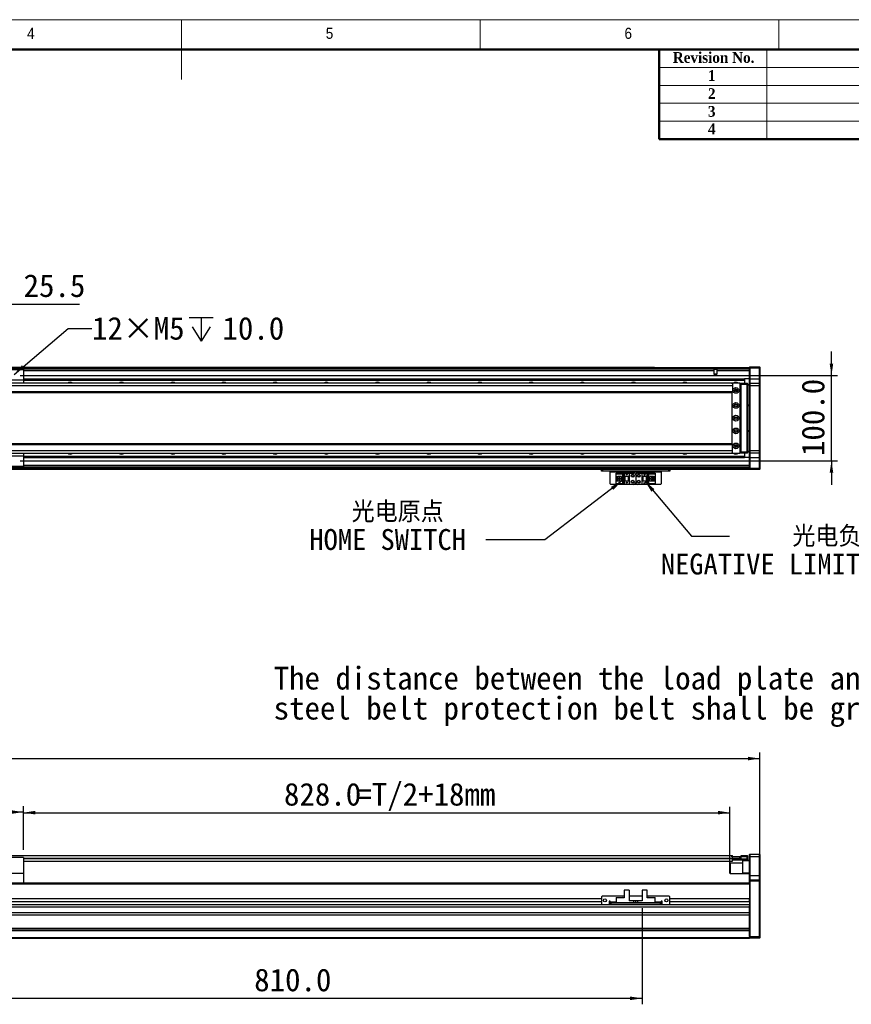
# Model space of a CAD drawing. Header units: millimetres. Extents: x 35 to 2905, y 35 to 2044.
# Tile 5 of 6: x 1281 to 2255, y 890 to 2044. Entities that reach past the tile are written whole.
import ezdxf

# ---------------------------------------------------------------- set-up
doc = ezdxf.new("R2010")
doc.units = ezdxf.units.MM
doc.header["$LTSCALE"] = 7
doc.layers.add('DIMNS', color=7, linetype='Continuous')
doc.styles.add('SLDTEXTSTYLE1', font='Gothic.ttf', dxfattribs={"width": 0.913})
doc.styles.add('SLDTEXTSTYLE2', font='timesbd.ttf', dxfattribs={"width": 0.933})
doc.styles.add('SLDTEXTSTYLE8', font='txt')
doc.styles.add('SLDTEXTSTYLE9', font='txt', dxfattribs={"bigfont": 'bigfont'})
doc.dimstyles.new('SLDDIMSTYLE0', dxfattribs={"dimtxt": 26.6, "dimasz": 14, "dimexe": 0, "dimexo": 0.0625, "dimgap": 6.65, "dimtad": 2, "dimdec": 1, "dimrnd": 1e-09, "dimzin": 4, "dimdsep": 46, "dimtxsty": 'SLDTEXTSTYLE8', "dimsah": 1, "dimcen": 0.09, "dimadec": 0, "dimazin": 1, "dimtfac": 1, "dimtdec": 1, "dimtofl": 0, "dimtmove": 0, "dimatfit": 3, "dimfxl": 0, "dimfrac": 2, "dimtolj": 1, "dimtzin": 12, "dimarcsym": 0})
doc.dimstyles.new('SLDDIMSTYLE1', dxfattribs={"dimtxt": 26.6, "dimasz": 14, "dimexe": 0, "dimexo": 0.0625, "dimgap": 6.65, "dimtad": 2, "dimdec": 1, "dimrnd": 1e-09, "dimzin": 4, "dimdsep": 46, "dimtxsty": 'SLDTEXTSTYLE8', "dimsah": 1, "dimcen": 0.09, "dimadec": 0, "dimazin": 1, "dimtfac": 1, "dimtdec": 1, "dimtmove": 0, "dimatfit": 0, "dimfxl": 0, "dimfrac": 2, "dimtolj": 1, "dimtzin": 12, "dimarcsym": 0})
doc.dimstyles.new('SLDDIMSTYLE2', dxfattribs={"dimtxt": 26.6, "dimasz": 14, "dimexe": 0, "dimexo": 0.0625, "dimgap": 6.65, "dimtad": 2, "dimdec": 1, "dimrnd": 1e-09, "dimzin": 12, "dimdsep": 46, "dimtxsty": 'SLDTEXTSTYLE8', "dimsah": 1, "dimcen": 0.09, "dimadec": 0, "dimazin": 3, "dimtfac": 1, "dimtdec": 1, "dimtmove": 0, "dimatfit": 0, "dimfxl": 0, "dimfrac": 2, "dimtolj": 1, "dimtzin": 12, "dimarcsym": 0})
doc.dimstyles.new('SLDDIMSTYLE3', dxfattribs={"dimtxt": 0.18, "dimasz": 14, "dimexe": 0, "dimexo": 0.0625, "dimgap": 0, "dimtad": 0, "dimtih": 1, "dimtoh": 1, "dimdec": 0, "dimrnd": 1e-09, "dimzin": 0, "dimdsep": 46, "dimtxsty": 'Standard', "dimsah": 1, "dimcen": 0.09, "dimadec": 0, "dimazin": 0, "dimtfac": 14, "dimtdec": 0, "dimtofl": 0, "dimtmove": 0, "dimatfit": 3, "dimfxl": 0, "dimfrac": 2, "dimtolj": 1, "dimtzin": 0, "dimarcsym": 0})
doc.dimstyles.new('SLDDIMSTYLE8', dxfattribs={"dimtxt": 26.6, "dimasz": 14, "dimexe": 0, "dimexo": 0.0625, "dimgap": 6.65, "dimtad": 0, "dimtih": 1, "dimtoh": 1, "dimdec": 1, "dimrnd": 1e-09, "dimzin": 12, "dimdsep": 46, "dimtxsty": 'SLDTEXTSTYLE8', "dimsah": 1, "dimcen": 0, "dimadec": 0, "dimazin": 3, "dimtfac": 1, "dimtdec": 1, "dimtofl": 0, "dimtmove": 0, "dimatfit": 3, "dimfxl": 0, "dimfrac": 2, "dimtolj": 1, "dimtzin": 12, "dimarcsym": 0})

# ---------------------------------------------------------------- blocks, each defined once
blk = doc.blocks.new('_D')
at = {"layer": 'DIMNS'}
for p, q in [((231.8, 1043.4), (231.8, 1185)), ((231.8, 1178), (2147.8, 1178)), ((2147.8, 1043.4), (2147.8, 1185))]:
    blk.add_line(p, q, dxfattribs=at)
for points in [[(231.8, 1178), (245.8, 1175.9), (245.8, 1180.1)], [(2147.8, 1178), (2133.8, 1180.1), (2133.8, 1175.9)]]:
    blk.add_solid(points, dxfattribs=at)
at = {"layer": 'DIMNS', "insert": (1144.1, 1212.9), "char_height": 26.6, "attachment_point": 1, "style": 'SLDTEXTSTYLE8'}
blk.add_mtext('1916.0', dxfattribs=at)
blk = doc.blocks.new('_D_2')
at = {"layer": 'DIMNS'}
for p, q in [((1284.8, 1070.9), (1284.8, 1121.6)), ((2112.8, 1055.4), (2112.8, 1121.6)), ((1284.8, 1114.6), (2112.8, 1114.6))]:
    blk.add_line(p, q, dxfattribs=at)
for points in [[(1284.8, 1114.6), (1298.8, 1112.5), (1298.8, 1116.7)], [(2112.8, 1114.6), (2098.8, 1116.7), (2098.8, 1112.5)]]:
    blk.add_solid(points, dxfattribs=at)
at = {"layer": 'DIMNS', "char_height": 26.6, "attachment_point": 1, "style": 'SLDTEXTSTYLE8'}
for s, insert in [('828.0', (1590.2, 1149.5)), ('=T/2+18mm', (1675, 1149.5))]:
    blk.add_mtext(s, dxfattribs=dict(at, insert=insert))
blk = doc.blocks.new('_D_3')
at = {"layer": 'DIMNS'}
for p, q in [((1094.8, 1070.9), (1094.8, 1122.3)), ((1284.8, 1070.9), (1284.8, 1122.3)), ((1284.8, 1115.3), (1094.8, 1115.3))]:
    blk.add_line(p, q, dxfattribs=at)
for points in [[(1094.8, 1115.3), (1108.8, 1113.2), (1108.8, 1117.4)], [(1284.8, 1115.3), (1270.8, 1117.4), (1270.8, 1113.2)]]:
    blk.add_solid(points, dxfattribs=at)
at = {"layer": 'DIMNS', "insert": (1147.3, 1150.2), "char_height": 26.6, "attachment_point": 1, "style": 'SLDTEXTSTYLE8'}
blk.add_mtext('190.0', dxfattribs=at)
blk = doc.blocks.new('_D_5')
at = {"layer": 'DIMNS'}
for p, q in [((1199.8, 1009.6), (1199.8, 890)), ((2009.8, 1002.5), (2009.8, 890)), ((1199.8, 897), (2009.8, 897))]:
    blk.add_line(p, q, dxfattribs=at)
for points in [[(1199.8, 897), (1213.8, 894.9), (1213.8, 899.1)], [(2009.8, 897), (1995.8, 899.1), (1995.8, 894.9)]]:
    blk.add_solid(points, dxfattribs=at)
at = {"layer": 'DIMNS', "insert": (1555.3, 931.9), "char_height": 26.6, "attachment_point": 1, "style": 'SLDTEXTSTYLE8'}
blk.add_mtext('810.0', dxfattribs=at)
blk = doc.blocks.new('SW_NOTE_4')
at = {"layer": 'DIMNS', "color": 0, "char_height": 26.6, "attachment_point": 1, "style": 'SLDTEXTSTYLE8'}
for s, insert in [('The distance between the load plate and the ', (-813.5, 48.8)), ('steel belt protection belt shall be greater than 4mm', (-813.5, 13.6))]:
    blk.add_mtext(s, dxfattribs=dict(at, insert=insert))
blk = doc.blocks.new('_D_21')
at = {"layer": 'DIMNS'}
for p, q in [((2231.7, 1627), (2231.7, 1655)), ((1281.2, 1627), (2238.7, 1627)), ((2231.7, 1527), (2231.7, 1627)), ((1281.2, 1527), (2238.7, 1527)), ((2231.7, 1527), (2231.7, 1499))]:
    blk.add_line(p, q, dxfattribs=at)
for points in [[(2231.7, 1627), (2233.8, 1641), (2229.6, 1641)], [(2231.7, 1527), (2229.6, 1513), (2233.8, 1513)]]:
    blk.add_solid(points, dxfattribs=at)
at = {"layer": 'DIMNS', "insert": (2196.8, 1532.6), "char_height": 26.6, "attachment_point": 1, "rotation": 90, "style": 'SLDTEXTSTYLE8'}
blk.add_mtext('100.0', dxfattribs=at)
blk = doc.blocks.new('SW_SYMBOL_HOLE_DEPTH')
at = {"layer": 'DIMNS', "color": 0}
for p, q in [((0, 6125), (5600, 6125)), ((2800, 6125), (2800, 525)), ((700, 3885), (2800, 525)), ((4900, 3885), (2800, 525))]:
    blk.add_line(p, q, dxfattribs=at)
blk = doc.blocks.new('_D_23')
at = {"layer": 'DIMNS'}
for p, q in [((1273.9, 1628.3), (1337.2, 1682.2)), ((1337.2, 1682.2), (1365.2, 1682.2))]:
    blk.add_line(p, q, dxfattribs=at)
blk.add_solid([(1273.9, 1628.3), (1285.9, 1635.8), (1283.2, 1639)], dxfattribs=at)
at = {"layer": 'DIMNS', "xscale": 0.004985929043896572, "yscale": 0.004985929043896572, "zscale": 0.004985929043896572}
blk.add_blockref('SW_SYMBOL_HOLE_DEPTH', (1479.2, 1664.6), dxfattribs=at)
at = {"layer": 'DIMNS', "char_height": 26.6, "attachment_point": 1, "style": 'SLDTEXTSTYLE8'}
for s, insert in [('12×M5', (1365.2, 1695.6)), ('10.0', (1518.1, 1695.6))]:
    blk.add_mtext(s, dxfattribs=dict(at, insert=insert))
blk = doc.blocks.new('_D_27')
at = {"layer": 'DIMNS'}
for p, q in [((1215.3, 1710.7), (1187.3, 1710.7)), ((1215.3, 1635.9), (1215.3, 1717.7)), ((1215.3, 1710.7), (1240.8, 1710.7)), ((1240.8, 1635.9), (1240.8, 1717.7)), ((1240.8, 1710.7), (1350.6, 1710.7))]:
    blk.add_line(p, q, dxfattribs=at)
for points in [[(1215.3, 1710.7), (1201.3, 1712.8), (1201.3, 1708.6)], [(1240.8, 1710.7), (1254.8, 1708.6), (1254.8, 1712.8)]]:
    blk.add_solid(points, dxfattribs=at)
at = {"layer": 'DIMNS', "insert": (1285.1, 1745.6), "char_height": 26.6, "attachment_point": 1, "style": 'SLDTEXTSTYLE8'}
blk.add_mtext('25.5', dxfattribs=at)
blk = doc.blocks.new('SW_NOTE_6')
at = {"layer": 'DIMNS', "color": 0, "char_height": 24.5, "attachment_point": 2}
for s, insert, style in [(' 光电原点', (-114.2, 45.2), 'SLDTEXTSTYLE9'), ('HOME SWITCH', (-115, 12.8), 'SLDTEXTSTYLE8')]:
    blk.add_mtext(s, dxfattribs=dict(at, insert=insert, style=style))
blk = doc.blocks.new('SW_NOTE_7')
at = {"layer": 'DIMNS', "color": 0, "char_height": 24.5, "attachment_point": 2}
for s, insert, style in [('    光电负限位', (97.3, 12.1), 'SLDTEXTSTYLE9'), ('NEGATIVE LIMIT SWITCH', (94.5, -20.3), 'SLDTEXTSTYLE8')]:
    blk.add_mtext(s, dxfattribs=dict(at, insert=insert, style=style))

msp = doc.modelspace()

# ---------------------------------------------------------------- linework, layer by layer
at = {"color": 7, "linetype": 'Continuous', "lineweight": 18}
for p, q in [((2905, 2044), (35, 2044)), ((1470, 2044), (1470, 1974)), ((1820, 2009), (1820, 2044)), ((2170, 2044), (2170, 2009)), ((70, 2009), (2870, 2009)), ((2156, 2009), (2156, 1904)), ((2030, 1988), (2870, 1988)), ((2030, 1967), (2870, 1967)), ((2030, 1946), (2870, 1946)), ((2030, 1925), (2870, 1925))]:
    msp.add_line(p, q, dxfattribs=at)
at = {"color": 7, "linetype": 'Continuous', "lineweight": 50}
for p, q in [((2870, 2009), (70, 2009)), ((2030, 2009), (2030, 1904)), ((2870, 1904), (2030, 1904))]:
    msp.add_line(p, q, dxfattribs=at)
at = {"color": 7, "linetype": 'Continuous', "lineweight": 25}
for p, q in [((1284.8, 1633.48), (1094.8, 1633.48)), ((1257.8, 1636.78), (2024.3, 1636.78)), ((1257.8, 1636.58), (2024.3, 1636.58)), ((1257.8, 1636.48), (2135.8, 1636.48)), ((2135.8, 1634.49), (1257.8, 1634.49)), ((1284.8, 1633.48), (1284.8, 1621.48)), ((2024.3, 1636.78), (2024.3, 1636.58)), ((2024.3, 1636.48), (2024.3, 1636.58)), ((2094.16, 1628.38), (2094.16, 1632.49)), ((2097.44, 1628.38), (2094.16, 1628.38)), ((2135.8, 1632.49), (2097.44, 1632.49)), ((2097.44, 1632.49), (2097.44, 1628.38)), ((2135.8, 1636.68), (2136.1, 1636.98)), ((2135.8, 1635.48), (2135.8, 1636.68)), ((2135.8, 1635.48), (2136.1, 1635.48)), ((2135.8, 1622.98), (2135.8, 1635.48)), ((2136.1, 1636.98), (2136.1, 1635.48)), ((2136.1, 1636.98), (2147.5, 1636.98)), ((2136.1, 1635.48), (2136.1, 1622.98)), ((2147.5, 1635.48), (2136.1, 1635.48)), ((2147.5, 1635.48), (2147.5, 1636.98)), ((2147.5, 1636.98), (2147.8, 1636.68)), ((2147.5, 1622.98), (2147.5, 1635.48)), ((2147.5, 1635.48), (2147.8, 1635.48)), ((2147.8, 1636.68), (2147.8, 1635.48)), ((2147.8, 1635.48), (2147.8, 1622.98)), ((2115.3, 1617.98), (264.8, 1617.98)), ((1284.8, 1621.48), (1094.8, 1621.48)), ((1284.8, 1622.99), (2129.8, 1622.99)), ((1284.8, 1622.7), (2129.8, 1622.7)), ((1284.8, 1621.8), (2129.8, 1621.8)), ((1284.8, 1621.5), (2129.8, 1621.5)), ((1284.8, 1621.48), (1284.8, 1617.98)), ((2115.3, 1617.98), (2114.8, 1617.48)), ((2114.8, 1617.48), (2114.8, 1617.35)), ((2124.3, 1617.98), (2115.3, 1617.98)), ((2115.8, 1617.35), (2115.8, 1614.98)), ((2124.8, 1617.48), (2124.3, 1617.98)), ((2124.3, 1617.98), (2125.8, 1617.98)), ((2125.8, 1617.68), (2124.6, 1617.68)), ((2124.8, 1536.48), (2124.8, 1617.48)), ((2125.3, 1615.98), (2124.8, 1615.98)), ((2125.3, 1537.98), (2125.3, 1615.98)), ((2125.8, 1617.98), (2133, 1617.98)), ((2125.8, 1616.48), (2125.8, 1617.98)), ((2133, 1616.48), (2125.8, 1616.48)), ((2125.8, 1537.48), (2125.8, 1616.48)), ((2129.8, 1622.99), (2129.8, 1622.7)), ((2135.8, 1622.99), (2129.8, 1622.99)), ((2129.8, 1622.7), (2129.8, 1621.8)), ((2129.8, 1621.8), (2129.8, 1621.5)), ((2129.8, 1621.5), (2129.8, 1617.98)), ((2133, 1616.48), (2133, 1617.98)), ((2133.3, 1617.68), (2133, 1617.98)), ((2133, 1537.48), (2133, 1616.48)), ((2133.3, 1616.48), (2133, 1616.48)), ((2133.3, 1617.68), (2133.3, 1616.48)), ((2133.3, 1616.48), (2133.3, 1537.48)), ((2133.3, 1616.48), (2135.8, 1616.48)), ((2135.8, 1622.98), (2136.1, 1622.98)), ((2135.8, 1617.68), (2135.8, 1622.98)), ((2136.1, 1617.98), (2135.8, 1617.68)), ((2135.8, 1614.98), (2135.8, 1617.68)), ((2136.1, 1622.98), (2136.1, 1617.98)), ((2136.1, 1622.98), (2147.5, 1622.98)), ((2136.1, 1617.98), (2136.1, 1614.98)), ((2136.1, 1617.98), (2147.5, 1617.98)), ((2147.5, 1617.98), (2147.5, 1622.98)), ((2147.5, 1622.98), (2147.8, 1622.98)), ((2147.5, 1614.98), (2147.5, 1617.98)), ((2147.5, 1617.98), (2147.8, 1617.68)), ((2147.8, 1622.98), (2147.8, 1617.68)), ((2147.8, 1617.68), (2147.8, 1614.98)), ((2115.8, 1614.98), (264.8, 1614.98)), ((2115.8, 1607.98), (264.8, 1607.98)), ((264.8, 1606.98), (2115.8, 1606.98)), ((2114.8, 1606.98), (2114.8, 1546.98)), ((2115.8, 1614.98), (2115.8, 1607.98)), ((2115.8, 1607.98), (2115.8, 1606.98)), ((2120.95, 1609.98), (2118.66, 1609.98)), ((2135.8, 1615.48), (2133.3, 1615.48)), ((2135.8, 1538.98), (2135.8, 1614.98)), ((2136.1, 1614.98), (2135.8, 1614.98)), ((2136.1, 1614.98), (2136.1, 1538.98)), ((2147.5, 1614.98), (2136.1, 1614.98)), ((2147.5, 1538.98), (2147.5, 1614.98)), ((2147.5, 1614.98), (2147.8, 1614.98)), ((2147.8, 1614.98), (2147.8, 1538.98)), ((2133.3, 1592.48), (2135.8, 1592.48)), ((2135.8, 1591.48), (2133.3, 1591.48)), ((2133.3, 1562.48), (2135.8, 1562.48)), ((2135.8, 1561.48), (2133.3, 1561.48)), ((2115.8, 1546.98), (264.8, 1546.98)), ((2115.8, 1545.98), (2115.8, 1546.98)), ((264.8, 1545.98), (2115.8, 1545.98)), ((264.8, 1538.98), (2115.8, 1538.98)), ((264.8, 1535.98), (2115.3, 1535.98)), ((1284.8, 1535.98), (1284.8, 1532.48)), ((2114.8, 1536.62), (2114.8, 1536.48)), ((2114.8, 1536.48), (2115.3, 1535.98)), ((2115.3, 1535.98), (2124.3, 1535.98)), ((2115.8, 1538.98), (2115.8, 1545.98)), ((2115.8, 1536.62), (2115.8, 1538.98)), ((2118.66, 1543.98), (2120.95, 1543.98)), ((2124.3, 1535.98), (2124.8, 1536.48)), ((2125.8, 1535.98), (2124.3, 1535.98)), ((2124.6, 1536.28), (2125.8, 1536.28)), ((2124.8, 1537.98), (2125.3, 1537.98)), ((2125.8, 1537.48), (2133, 1537.48)), ((2125.8, 1535.98), (2125.8, 1537.48)), ((2133, 1535.98), (2125.8, 1535.98)), ((2129.8, 1535.98), (2129.8, 1532.46)), ((2133, 1535.98), (2133, 1537.48)), ((2133.3, 1537.48), (2133, 1537.48)), ((2133.3, 1536.28), (2133, 1535.98)), ((2133.3, 1538.48), (2135.8, 1538.48)), ((2133.3, 1537.48), (2133.3, 1536.28)), ((2135.8, 1537.48), (2133.3, 1537.48)), ((2135.8, 1536.28), (2135.8, 1538.98)), ((2136.1, 1538.98), (2135.8, 1538.98)), ((2136.1, 1535.98), (2135.8, 1536.28)), ((2135.8, 1530.98), (2135.8, 1536.28)), ((2136.1, 1538.98), (2136.1, 1535.98)), ((2136.1, 1538.98), (2147.5, 1538.98)), ((2147.5, 1535.98), (2136.1, 1535.98)), ((2136.1, 1535.98), (2136.1, 1530.98)), ((2147.5, 1535.98), (2147.5, 1538.98)), ((2147.5, 1538.98), (2147.8, 1538.98)), ((2147.5, 1535.98), (2147.8, 1536.28)), ((2147.5, 1530.98), (2147.5, 1535.98)), ((2147.8, 1538.98), (2147.8, 1536.28)), ((2147.8, 1536.28), (2147.8, 1530.98)), ((1284.8, 1532.48), (1094.8, 1532.48)), ((1284.8, 1532.48), (1284.8, 1520.48)), ((1284.8, 1532.46), (2129.8, 1532.46)), ((1284.8, 1532.17), (2129.8, 1532.17)), ((1284.8, 1531.27), (2129.8, 1531.27)), ((1284.8, 1530.98), (2129.8, 1530.98)), ((2129.8, 1532.46), (2129.8, 1532.17)), ((2129.8, 1532.17), (2129.8, 1531.27)), ((2129.8, 1531.27), (2129.8, 1530.98)), ((2135.8, 1530.98), (2129.8, 1530.98)), ((2136.1, 1530.98), (2135.8, 1530.98)), ((2135.8, 1518.48), (2135.8, 1530.98)), ((2136.1, 1530.98), (2147.5, 1530.98)), ((2136.1, 1530.98), (2136.1, 1518.48)), ((2147.8, 1530.98), (2147.5, 1530.98)), ((2147.5, 1518.48), (2147.5, 1530.98)), ((2147.8, 1530.98), (2147.8, 1518.48)), ((1284.8, 1520.48), (1094.8, 1520.48)), ((2135.8, 1519.48), (1199.8, 1519.48)), ((2135.8, 1516.98), (1199.8, 1516.98)), ((1962.3, 1514.98), (1962.3, 1516.98)), ((1963.3, 1514.98), (1962.3, 1514.98)), ((1963.3, 1516.98), (1963.3, 1514.98)), ((2041.3, 1514.98), (1963.3, 1514.98)), ((1972.3, 1514.98), (1972.3, 1513.98)), ((1972.3, 1513.98), (2032.3, 1513.98)), ((1972.3, 1500.18), (1972.3, 1513.98)), ((1979.6, 1511.88), (1979.6, 1512.68)), ((1979.6, 1512.68), (1988.8, 1512.68)), ((1987.9, 1511.88), (1979.6, 1511.88)), ((1979.6, 1511.88), (1979.6, 1511.38)), ((1987.4, 1511.38), (1987.9, 1511.88)), ((1987.9, 1500.08), (1987.9, 1511.88)), ((1988.8, 1512.68), (1994.8, 1512.68)), ((1988.8, 1512.68), (1988.8, 1508.98)), ((1994.8, 1512.68), (1994.8, 1508.98)), ((1994.8, 1512.68), (2000.3, 1512.68)), ((2004.3, 1512.68), (2009.8, 1512.68)), ((2009.8, 1508.98), (2009.8, 1512.68)), ((2009.8, 1512.68), (2015.8, 1512.68)), ((2015.8, 1508.98), (2015.8, 1512.68)), ((2015.8, 1512.68), (2025, 1512.68)), ((2025, 1511.88), (2016.7, 1511.88)), ((2016.7, 1511.88), (2017.2, 1511.38)), ((2016.7, 1511.88), (2016.7, 1500.08)), ((2025, 1512.68), (2025, 1511.88)), ((2025, 1511.38), (2025, 1511.88)), ((2032.3, 1513.98), (2032.3, 1514.98)), ((2032.3, 1513.98), (2032.3, 1500.18)), ((2041.3, 1514.98), (2041.3, 1516.98)), ((2042.3, 1514.98), (2041.3, 1514.98)), ((2042.3, 1516.98), (2042.3, 1514.98)), ((2136.1, 1518.48), (2135.8, 1518.48)), ((2135.8, 1517.28), (2135.8, 1518.48)), ((2136.1, 1516.98), (2135.8, 1517.28)), ((2135.8, 1517.28), (2135.8, 1516.98)), ((2136.1, 1518.48), (2136.1, 1516.98)), ((2136.1, 1518.48), (2147.5, 1518.48)), ((2147.5, 1516.98), (2136.1, 1516.98)), ((2147.5, 1516.98), (2147.5, 1518.48)), ((2147.8, 1518.48), (2147.5, 1518.48)), ((2147.8, 1517.28), (2147.5, 1516.98)), ((2147.8, 1518.48), (2147.8, 1517.28)), ((1987.4, 1511.38), (1979.6, 1511.38)), ((1979.6, 1508.78), (1979.6, 1511.38)), ((1979.6, 1508.78), (1985.8, 1508.78)), ((1979.6, 1503.18), (1979.6, 1508.78)), ((1985.8, 1503.18), (1979.6, 1503.18)), ((1979.6, 1500.58), (1979.6, 1503.18)), ((1979.6, 1500.58), (1987.4, 1500.58)), ((1979.6, 1500.58), (1979.6, 1500.08)), ((1980.9, 1503.18), (1980.9, 1508.78)), ((1981.4, 1508.43), (1981.4, 1508.78)), ((1985.8, 1508.43), (1981.4, 1508.43)), ((1981.4, 1503.53), (1981.4, 1508.43)), ((1981.4, 1503.18), (1981.4, 1503.53)), ((1981.4, 1503.53), (1985.8, 1503.53)), ((1982.36, 1506.78), (1982.36, 1505.18)), ((1984.2, 1506.78), (1982.36, 1506.78)), ((1982.36, 1505.18), (1984.2, 1505.18)), ((1984.2, 1506.78), (1984.2, 1505.18)), ((1985.8, 1508.78), (1985.8, 1503.18)), ((1987.4, 1500.58), (1987.4, 1511.38)), ((1987.9, 1500.08), (1987.4, 1500.58)), ((1988.8, 1508.98), (1994.8, 1508.98)), ((1988.8, 1508.98), (1988.8, 1502.98)), ((1994.8, 1502.98), (1988.8, 1502.98)), ((1988.8, 1502.98), (1988.8, 1499.28)), ((1989.3, 1508.98), (1989.3, 1502.98)), ((1989.6, 1508.98), (1989.6, 1502.98)), ((1991.2, 1511.18), (1991.4, 1511.18)), ((1991.8, 1509.98), (1991.2, 1511.18)), ((1991.2, 1501.58), (1991.4, 1501.58)), ((1991.8, 1500.38), (1991.2, 1501.58)), ((1991.4, 1511.58), (1992.2, 1511.58)), ((1991.4, 1511.18), (1991.4, 1511.58)), ((1991.4, 1501.98), (1992.2, 1501.98)), ((1991.4, 1501.58), (1991.4, 1501.98)), ((1992.4, 1511.18), (1991.8, 1509.98)), ((1992.4, 1501.58), (1991.8, 1500.38)), ((1992.2, 1511.58), (1992.2, 1511.18)), ((1992.2, 1511.18), (1992.4, 1511.18)), ((1992.2, 1501.98), (1992.2, 1501.58)), ((1992.2, 1501.58), (1992.4, 1501.58)), ((1994, 1502.98), (1994, 1508.98)), ((1994.3, 1502.98), (1994.3, 1508.98)), ((1994.8, 1508.98), (1994.8, 1502.98)), ((1994.8, 1502.98), (1994.8, 1499.28)), ((2002.3, 1510.68), (2002.3, 1501.28)), ((2009.8, 1508.98), (2015.8, 1508.98)), ((2009.8, 1502.98), (2009.8, 1508.98)), ((2009.8, 1499.28), (2009.8, 1502.98)), ((2015.8, 1502.98), (2009.8, 1502.98)), ((2010.3, 1508.98), (2010.3, 1502.98)), ((2010.6, 1508.98), (2010.6, 1502.98)), ((2012.2, 1510.38), (2012.8, 1511.58)), ((2012.4, 1510.38), (2012.2, 1510.38)), ((2012.2, 1500.78), (2012.8, 1501.98)), ((2012.4, 1500.78), (2012.2, 1500.78)), ((2012.4, 1509.98), (2012.4, 1510.38)), ((2013.2, 1509.98), (2012.4, 1509.98)), ((2012.4, 1500.38), (2012.4, 1500.78)), ((2013.2, 1500.38), (2012.4, 1500.38)), ((2012.8, 1511.58), (2013.4, 1510.38)), ((2012.8, 1501.98), (2013.4, 1500.78)), ((2013.2, 1510.38), (2013.2, 1509.98)), ((2013.4, 1510.38), (2013.2, 1510.38)), ((2013.2, 1500.78), (2013.2, 1500.38)), ((2013.4, 1500.78), (2013.2, 1500.78)), ((2015, 1502.98), (2015, 1508.98)), ((2015.3, 1502.98), (2015.3, 1508.98)), ((2015.8, 1502.98), (2015.8, 1508.98)), ((2015.8, 1499.28), (2015.8, 1502.98)), ((2017.2, 1500.58), (2016.7, 1500.08)), ((2017.2, 1511.38), (2017.2, 1500.58)), ((2025, 1511.38), (2017.2, 1511.38)), ((2017.2, 1500.58), (2025, 1500.58)), ((2018.8, 1508.78), (2025, 1508.78)), ((2018.8, 1503.18), (2018.8, 1508.78)), ((2023.2, 1508.43), (2018.8, 1508.43)), ((2018.8, 1503.53), (2023.2, 1503.53)), ((2025, 1503.18), (2018.8, 1503.18)), ((2020.4, 1505.18), (2020.4, 1506.78)), ((2022.24, 1506.78), (2020.4, 1506.78)), ((2020.4, 1505.18), (2022.24, 1505.18)), ((2022.24, 1505.18), (2022.24, 1506.78)), ((2023.2, 1508.78), (2023.2, 1508.43)), ((2023.2, 1508.43), (2023.2, 1503.53)), ((2023.2, 1503.53), (2023.2, 1503.18)), ((2023.7, 1508.78), (2023.7, 1503.18)), ((2025, 1511.38), (2025, 1508.78)), ((2025, 1508.78), (2025, 1503.18)), ((2025, 1503.18), (2025, 1500.58)), ((2025, 1500.08), (2025, 1500.58)), ((1972.3, 1500.18), (1973.3, 1499.18)), ((2031.3, 1499.18), (1973.3, 1499.18)), ((1979.6, 1500.08), (1987.9, 1500.08)), ((1979.6, 1499.28), (1979.6, 1500.08)), ((1988.8, 1499.28), (1979.6, 1499.28)), ((1994.8, 1499.28), (1988.8, 1499.28)), ((2000.3, 1499.28), (1994.8, 1499.28)), ((2009.8, 1499.28), (2004.3, 1499.28)), ((2015.8, 1499.28), (2009.8, 1499.28)), ((2025, 1499.28), (2015.8, 1499.28)), ((2016.7, 1500.08), (2025, 1500.08)), ((2025, 1500.08), (2025, 1499.28)), ((2031.3, 1499.18), (2032.3, 1500.18)), ((264.8, 1064.34), (2115.8, 1064.34)), ((1284.8, 1061.99), (1094.8, 1061.99)), ((1284.8, 1061.99), (1284.8, 1043.49)), ((2114.8, 1063), (2114.8, 1063.19)), ((2114.8, 1063.19), (2115.3, 1063.19)), ((2115.3, 1063.19), (2115.3, 1061.19)), ((2115.3, 1063.19), (2124.3, 1063.19)), ((2115.8, 1063.19), (2115.8, 1064.34)), ((2124.3, 1061.19), (2124.3, 1063.19)), ((2124.3, 1063.19), (2124.8, 1063.19)), ((2124.8, 1063.19), (2124.8, 1061.19)), ((2125.8, 1064.49), (2133, 1064.49)), ((2125.8, 1062.99), (2125.8, 1064.49)), ((2125.8, 1060.69), (2125.8, 1062.99)), ((2133, 1062.99), (2125.8, 1062.99)), ((2133, 1062.99), (2133, 1064.49)), ((2133.3, 1064.19), (2133, 1064.49)), ((2133, 1060.49), (2133, 1062.99)), ((2133.3, 1062.99), (2133, 1062.99)), ((2133.3, 1064.19), (2133.3, 1062.99)), ((2133.3, 1062.99), (2133.3, 1060.49)), ((2136.1, 1065.99), (2135.8, 1065.69)), ((2135.8, 1062.99), (2135.8, 1065.69)), ((2136.1, 1062.99), (2135.8, 1062.99)), ((2135.8, 1040.99), (2135.8, 1062.99)), ((2136.1, 1065.99), (2136.1, 1062.99)), ((2136.1, 1065.99), (2147.5, 1065.99)), ((2136.1, 1062.99), (2136.1, 1040.99)), ((2147.5, 1062.99), (2136.1, 1062.99)), ((2147.5, 1062.99), (2147.5, 1065.99)), ((2147.5, 1065.99), (2147.8, 1065.69)), ((2147.5, 1040.99), (2147.5, 1062.99)), ((2147.5, 1062.99), (2147.8, 1062.99)), ((2147.8, 1065.69), (2147.8, 1062.99)), ((2147.8, 1062.99), (2147.8, 1040.99)), ((1284.8, 1057.84), (2115.8, 1057.84)), ((2113.1, 1055.49), (2112.8, 1055.19)), ((2112.8, 1051.7), (2112.8, 1055.19)), ((2112.8, 1043.79), (2112.8, 1051.7)), ((2127.8, 1055.49), (2113.1, 1055.49)), ((2113.1, 1055.49), (2113.1, 1051.81)), ((2113.1, 1051.81), (2113.1, 1043.49)), ((2115.3, 1061.19), (2124.3, 1061.19)), ((2115.6, 1060.69), (2115.6, 1060.7)), ((2115.6, 1060.69), (2115.6, 1060.49)), ((2125.8, 1060.69), (2115.6, 1060.69)), ((2115.6, 1060.69), (2115.6, 1060.69)), ((2115.6, 1060.49), (2115.6, 1059.7)), ((2115.6, 1060.49), (2133, 1060.49)), ((2115.8, 1060.84), (2115.8, 1061.34)), ((2115.8, 1060.99), (2125.8, 1060.99)), ((2115.8, 1057.84), (2115.8, 1060.84)), ((2133, 1058.99), (2115.8, 1058.99)), ((2124.8, 1061.19), (2124.3, 1061.19)), ((2124.8, 1061.19), (2125.3, 1061.19)), ((2125.3, 1060.99), (2125.3, 1061.19)), ((2127.8, 1057.99), (2127.8, 1058.99)), ((2135.8, 1057.99), (2127.8, 1057.99)), ((2127.8, 1043.99), (2127.8, 1057.99)), ((2133, 1058.99), (2133, 1060.49)), ((2133, 1060.49), (2133.3, 1060.49)), ((2133, 1058.99), (2133.3, 1059.29)), ((2133, 1058.99), (2135.8, 1058.99)), ((2133.3, 1060.49), (2133.3, 1059.29)), ((1284.8, 1043.49), (1199.8, 1043.49)), ((1284.8, 1043.49), (1284.8, 1031.99)), ((2112.8, 1043.79), (2113.1, 1043.49)), ((2113.1, 1043.49), (2127.8, 1043.49)), ((2127.8, 1043.99), (2135.8, 1043.99)), ((2127.8, 1042.99), (2127.8, 1043.99)), ((2135.8, 1042.99), (2127.8, 1042.99)), ((2136.1, 1040.99), (2135.8, 1040.99)), ((2135.8, 1035.69), (2135.8, 1040.99)), ((2136.1, 1040.99), (2136.1, 1035.99)), ((2136.1, 1040.99), (2147.5, 1040.99)), ((2147.5, 1035.99), (2147.5, 1040.99)), ((2147.8, 1040.99), (2147.5, 1040.99)), ((2147.8, 1040.99), (2147.8, 1035.69)), ((2135.8, 1031.99), (1199.8, 1031.99)), ((2136.1, 1035.99), (2135.8, 1035.69)), ((2135.8, 1034.49), (2135.8, 1035.69)), ((2135.8, 1031.71), (2135.8, 1034.49)), ((2136.1, 1034.49), (2135.8, 1034.49)), ((2135.8, 1031.71), (2135.8, 1030.99)), ((2135.8, 1030.99), (2135.8, 1013.54)), ((2136.1, 1035.99), (2136.1, 1034.49)), ((2136.1, 1035.99), (2147.5, 1035.99)), ((2136.1, 1034.49), (2136.1, 969.49)), ((2147.5, 1034.49), (2136.1, 1034.49)), ((2147.5, 1034.49), (2147.5, 1035.99)), ((2147.8, 1035.69), (2147.5, 1035.99)), ((2147.5, 969.49), (2147.5, 1034.49)), ((2147.8, 1034.49), (2147.5, 1034.49)), ((2147.8, 1035.69), (2147.8, 1034.49)), ((2147.8, 1034.49), (2147.8, 969.62)), ((1963.3, 1016.84), (1962.3, 1015.84)), ((1962.3, 1015.84), (1962.3, 1007.84)), ((1988.8, 1016.84), (1963.3, 1016.84)), ((1988.8, 1023.74), (1988.8, 1014.84)), ((1994.8, 1023.74), (1988.8, 1023.74)), ((1994.8, 1023.74), (1994.8, 1011.34)), ((2009.8, 1016.84), (1994.8, 1016.84)), ((2009.8, 1023.74), (2009.8, 1011.34)), ((2015.8, 1023.74), (2009.8, 1023.74)), ((2015.8, 1014.84), (2015.8, 1023.74)), ((2041.3, 1016.84), (2015.8, 1016.84)), ((2042.3, 1015.84), (2041.3, 1016.84)), ((2042.3, 1007.84), (2042.3, 1015.84)), ((2135.8, 1006.62), (243.8, 1006.62)), ((2135.8, 1004.02), (243.8, 1004.02)), ((1962.3, 1013.54), (417.3, 1013.54)), ((1962.3, 1010.14), (417.3, 1010.14)), ((1962.3, 1007.84), (1963.3, 1006.84)), ((1963.3, 1006.84), (1971.3, 1006.84)), ((1972.3, 1010.84), (1971.3, 1010.84)), ((1971.3, 1010.84), (1971.3, 1006.84)), ((1972.3, 1010.14), (1971.3, 1010.14)), ((1972.3, 1009.84), (1972.3, 1010.84)), ((1972.3, 1009.84), (1972.3, 1008.84)), ((1972.3, 1006.84), (1972.3, 1008.84)), ((1972.3, 1008.84), (1973.3, 1008.84)), ((1973.3, 1006.84), (1972.3, 1006.84)), ((1973.3, 1008.84), (1973.3, 1006.84)), ((2031.3, 1008.84), (1973.3, 1008.84)), ((2031.3, 1006.84), (1973.3, 1006.84)), ((1979.6, 1015.34), (1987.4, 1015.34)), ((1979.6, 1015.34), (1979.6, 1014.84)), ((1979.6, 1014.84), (1979.6, 1008.84)), ((1988.8, 1014.84), (1979.6, 1014.84)), ((1987.9, 1014.84), (1987.4, 1015.34)), ((2000.3, 1011.34), (1994.8, 1011.34)), ((2000.3, 1008.84), (2000.3, 1011.34)), ((2002.3, 1011.34), (2000.3, 1011.34)), ((2002.3, 1008.84), (2002.3, 1011.34)), ((2004.3, 1011.34), (2002.3, 1011.34)), ((2004.3, 1011.34), (2004.3, 1008.84)), ((2009.8, 1011.34), (2004.3, 1011.34)), ((2025, 1014.84), (2015.8, 1014.84)), ((2017.2, 1015.34), (2016.7, 1014.84)), ((2017.2, 1015.34), (2025, 1015.34)), ((2025, 1014.84), (2025, 1015.34)), ((2025, 1008.84), (2025, 1014.84)), ((2031.3, 1006.84), (2031.3, 1008.84)), ((2031.3, 1008.84), (2032.3, 1008.84)), ((2032.3, 1006.84), (2031.3, 1006.84)), ((2033.3, 1010.84), (2032.3, 1010.84)), ((2032.3, 1010.84), (2032.3, 1009.84)), ((2033.3, 1010.14), (2032.3, 1010.14)), ((2032.3, 1008.84), (2032.3, 1009.84)), ((2032.3, 1008.84), (2032.3, 1006.84)), ((2033.3, 1006.84), (2033.3, 1010.84)), ((2033.3, 1006.84), (2041.3, 1006.84)), ((2041.3, 1006.84), (2042.3, 1007.84)), ((2135.8, 1013.54), (2042.3, 1013.54)), ((2135.8, 1010.14), (2042.3, 1010.14)), ((2135.8, 1010.14), (2135.8, 1013.54)), ((2135.8, 1010.14), (2135.8, 1006.62)), ((2135.8, 1006.62), (2135.8, 1005.31)), ((2135.8, 969.62), (2135.8, 1005.31)), ((2135.8, 997.09), (243.8, 997.09)), ((2135.8, 994.5), (243.8, 994.5)), ((2135.8, 978.99), (243.8, 978.99)), ((2135.8, 976.99), (243.8, 976.99)), ((2135.8, 975.99), (243.8, 975.99)), ((2135.8, 969.42), (2135.8, 969.62)), ((2135.8, 969.62), (2136.1, 969.49)), ((2135.8, 969.42), (2135.8, 967.99)), ((2136.1, 969.49), (2136.1, 967.49)), ((2136.1, 969.49), (2147.5, 969.49)), ((2147.8, 969.62), (2147.5, 969.49)), ((2147.5, 967.49), (2147.5, 969.49)), ((2147.8, 969.62), (2147.8, 967.79)), ((2135.8, 967.99), (243.8, 967.99)), ((2135.8, 966.99), (243.8, 966.99)), ((2135.8, 967.99), (2135.8, 966.99)), ((2135.8, 967.79), (2136.1, 967.49)), ((2147.5, 967.49), (2136.1, 967.49)), ((2147.8, 967.79), (2147.5, 967.49))]:
    msp.add_line(p, q, dxfattribs=at)
at = {"color": 8, "linetype": 'Continuous', "lineweight": 25}
for p, q in [((2135.8, 1635.98), (1257.8, 1635.98)), ((2094.16, 1632.49), (1284.8, 1632.49)), ((2135.8, 1517.98), (1199.8, 1517.98)), ((2135.8, 1521.48), (1284.8, 1521.48)), ((1284.8, 1061.34), (2115.8, 1061.34)), ((1284.8, 1060.84), (2115.8, 1060.84)), ((2115.58, 1060.49), (2115.6, 1060.49)), ((2135.8, 1030.99), (1199.8, 1030.99)), ((1979.6, 1009.84), (1972.3, 1009.84)), ((2032.3, 1009.84), (2025, 1009.84))]:
    msp.add_line(p, q, dxfattribs=at)
at = {"color": 7, "linetype": 'Continuous', "lineweight": 25}
for centre, radius in [((2119.8, 1609.48), 3.36), ((2119.8, 1609.48), 1.7), ((2119.8, 1609.48), 1.25), ((2119.8, 1591.98), 3.36), ((2119.8, 1591.98), 1.7), ((2119.8, 1591.98), 1.25), ((2119.8, 1576.98), 3.36), ((2119.8, 1576.98), 1.7), ((2119.8, 1576.98), 1.25), ((2119.8, 1561.98), 3.36), ((2119.8, 1561.98), 1.7), ((2119.8, 1561.98), 1.25), ((2119.8, 1544.48), 3.36), ((2119.8, 1544.48), 1.7), ((2119.8, 1544.48), 1.25), ((1998.8, 1509.48), 1.75), ((1998.8, 1502.48), 1.75), ((1998.8, 1509.48), 1.25), ((1998.8, 1502.48), 1.25), ((2005.8, 1509.48), 1.75), ((2005.8, 1502.48), 1.75), ((2005.8, 1509.48), 1.25), ((2005.8, 1502.48), 1.25), ((1966.3, 1011.84), 1.7), ((2038.3, 1011.84), 1.7)]:
    msp.add_circle(centre, radius, dxfattribs=at)
for centre, radius, start, end in [((1339.8, 1615.49), 3.75, 41.71072, 138.28928), ((1399.8, 1615.49), 3.75, 41.71072, 138.28928), ((1459.8, 1615.49), 3.75, 41.71072, 138.28928), ((1519.8, 1615.49), 3.75, 41.71072, 138.28928), ((1579.8, 1615.49), 3.75, 41.71072, 138.28928), ((1639.8, 1615.49), 3.75, 41.71072, 138.28928), ((1699.8, 1615.49), 3.75, 41.71072, 138.28928), ((1759.8, 1615.49), 3.75, 41.71072, 138.28928), ((1819.8, 1615.49), 3.75, 41.71072, 138.28928), ((1879.8, 1615.49), 3.75, 41.71072, 138.28928), ((1939.8, 1615.49), 3.75, 41.71072, 138.28928), ((1999.8, 1615.49), 3.75, 41.71072, 138.28928), ((2059.8, 1615.49), 3.75, 41.71072, 138.28928), ((2119.8, 1615.49), 3.75, 41.71073, 138.28927), ((1339.8, 1538.48), 3.75, 221.71072, 318.28928), ((1399.8, 1538.48), 3.75, 221.71072, 318.28928), ((1459.8, 1538.48), 3.75, 221.71072, 318.28928), ((1519.8, 1538.48), 3.75, 221.71072, 318.28928), ((1579.8, 1538.48), 3.75, 221.71072, 318.28928), ((1639.8, 1538.48), 3.75, 221.71072, 318.28928), ((1699.8, 1538.48), 3.75, 221.71072, 318.28928), ((1759.8, 1538.48), 3.75, 221.71072, 318.28928), ((1819.8, 1538.48), 3.75, 221.71072, 318.28928), ((1879.8, 1538.48), 3.75, 221.71072, 318.28928), ((1939.8, 1538.48), 3.75, 221.71072, 318.28928), ((1999.8, 1538.48), 3.75, 221.71072, 318.28928), ((2059.8, 1538.48), 3.75, 221.71072, 318.28928), ((2119.8, 1538.48), 3.75, 221.71073, 318.28927), ((2000.3, 1510.68), 2, 0, 90), ((2004.3, 1510.68), 2, 90, 180), ((2000.3, 1501.28), 2, 270, 0), ((2004.3, 1501.28), 2, 180, 270)]:
    msp.add_arc(centre, radius, start, end, dxfattribs=at)
for points, knots in [([(2094.16, 1632.49), (2094.16, 1632.71), (2094.15, 1633.16), (2094.15, 1633.72), (2094.24, 1634.12), (2094.46, 1634.34), (2094.81, 1634.45), (2095.25, 1634.48), (2095.77, 1634.49), (2096.32, 1634.48), (2096.81, 1634.45), (2097.17, 1634.32), (2097.37, 1634.09), (2097.45, 1633.74), (2097.46, 1633.27), (2097.44, 1632.83), (2097.44, 1632.56), (2097.44, 1632.49)], [0, 0, 0, 0, 0.0860246, 0.1721092, 0.2388932, 0.305989, 0.3660804, 0.4279038, 0.4954471, 0.5659811, 0.6366861, 0.7046351, 0.7662137, 0.8264377, 0.8944779, 0.9748276, 1, 1, 1, 1]), ([(2097.44, 1628.38), (2097.1, 1628.19), (2096.6, 1627.9), (2096.07, 1627.56), (2095.8, 1627.5), (2095.63, 1627.54), (2095.4, 1627.66), (2094.99, 1627.9), (2094.56, 1628.15), (2094.25, 1628.33), (2094.16, 1628.38)], [0, 0, 0, 0, 0.3195634, 0.4642568, 0.5013618, 0.5381741, 0.5986974, 0.7095139, 0.9212331, 1, 1, 1, 1])]:
    msp.add_open_spline(points, degree=3, knots=knots, dxfattribs=at)

# ---------------------------------------------------------------- block references
at = {"layer": 'DIMNS'}
for name, p in [('SW_NOTE_6', (1826.67, 1434.2)), ('SW_NOTE_7', (2112.29, 1438.56)), ('SW_NOTE_4', (2391.58, 1236.76))]:
    msp.add_blockref(name, p, dxfattribs=at)

# ---------------------------------------------------------------- texts
at = {"color": 7, "linetype": 'Continuous', "lineweight": 0, "attachment_point": 1}
for s, insert, char_height, style in [('4', (1289.17, 2034.52), 12.96, 'SLDTEXTSTYLE1'), ('5', (1639.17, 2034.52), 12.96, 'SLDTEXTSTYLE1'), ('6', (1989.17, 2034.52), 12.96, 'SLDTEXTSTYLE1'), ('Revision No.', (2045.74, 2006.01), 12.6, 'SLDTEXTSTYLE2'), ('1', (2086.96, 1984.85), 12.6, 'SLDTEXTSTYLE2'), ('2', (2086.96, 1963.68), 12.6, 'SLDTEXTSTYLE2'), ('3', (2086.96, 1942.82), 12.6, 'SLDTEXTSTYLE2'), ('4', (2086.96, 1922.31), 12.6, 'SLDTEXTSTYLE2')]:
    msp.add_mtext(s, dxfattribs=dict(at, insert=insert, char_height=char_height, style=style))

# ---------------------------------------------------------------- dimensions: what is measured, and where the dimension line sits
at = {"layer": 'DIMNS'}
for base, p1, p2, dimstyle, picture, middle in [((1240.8, 1710.73), (1215.3, 1626.98), (1240.8, 1626.98), 'SLDDIMSTYLE2', '_D_27', (1317.83, 1710.73)), ((2147.8, 1177.99), (231.8, 1034.49), (2147.8, 1034.49), 'SLDDIMSTYLE0', '_D', (1196.12, 1177.99)), ((1094.8, 1115.32), (1284.8, 1061.99), (1094.8, 1061.99), 'SLDDIMSTYLE0', '_D_3', (1189.63, 1115.32)), ((2009.8, 896.99), (1199.8, 1018.49), (2009.8, 1011.34), 'SLDDIMSTYLE0', '_D_5', (1597.72, 896.99))]:
    dim = msp.add_linear_dim(base=base, p1=p1, p2=p2, dimstyle=dimstyle, dxfattribs=at)
    dim.commit()
    dim.dimension.update_dxf_attribs({"geometry": picture, "text_midpoint": middle, "dimtype": 160})
dim = msp.add_radius_dim(center=(1272.3, 1626.98), mpoint=(1273.9, 1628.35), text='12×M5{\\fGDT;x}10.0', dimstyle='SLDDIMSTYLE8', override={"dimpost": '<>'}, dxfattribs=at)
dim.commit()
dim.dimension.update_dxf_attribs({"geometry": '_D_23', "text_midpoint": (1474.43, 1682.21), "dimtype": 164})
dim = msp.add_linear_dim(base=(2231.7, 1626.98), p1=(1272.3, 1526.98), p2=(1272.3, 1626.98), angle=90, dimstyle='SLDDIMSTYLE1', dxfattribs=at)
dim.commit()
dim.dimension.update_dxf_attribs({"geometry": '_D_21', "text_midpoint": (2231.7, 1575), "dimtype": 160})
dim = msp.add_linear_dim(base=(2112.8, 1114.63), p1=(1284.8, 1061.99), p2=(2112.8, 1046.49), text='<>=T/2+18mm', dimstyle='SLDDIMSTYLE0', dxfattribs=at)
dim.commit()
dim.dimension.update_dxf_attribs({"geometry": '_D_2', "text_midpoint": (1732.83, 1114.63), "dimtype": 160})

# ---------------------------------------------------------------- leaders
for points in [[(1985.8, 1503.18), (1895.81, 1434.2), (1826.67, 1434.2)], [(2013.4, 1502.98), (2067.84, 1438.56), (2112.29, 1438.56)]]:
    msp.add_leader(points, dimstyle='SLDDIMSTYLE3', dxfattribs=at)

doc.saveas('drawing.dxf')
